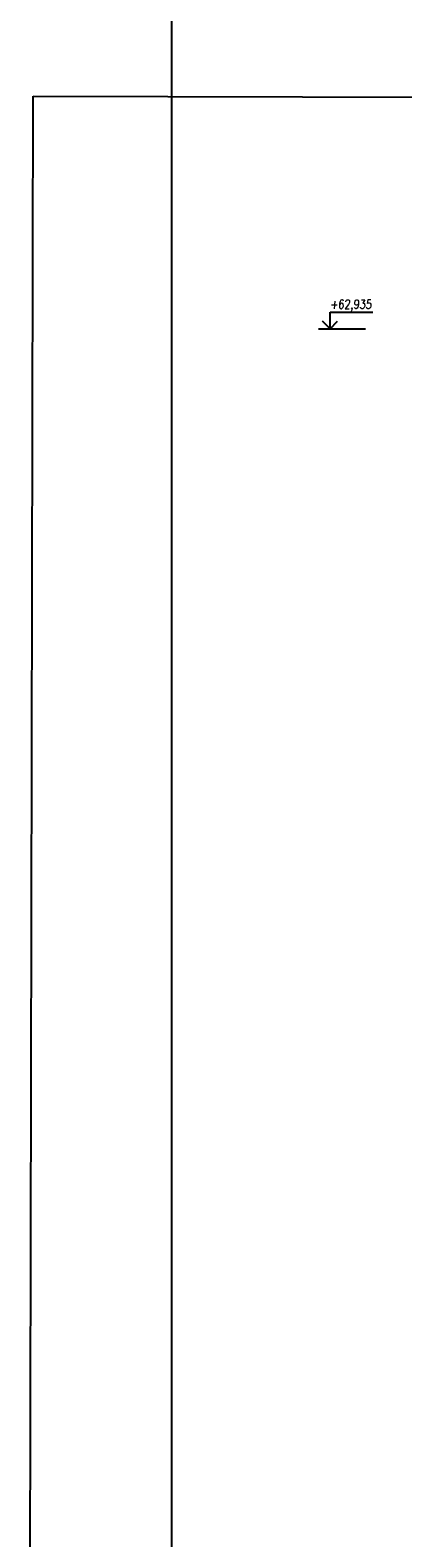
# Model space of a CAD drawing. Header units: millimetres. Extents: x -24606338 to 439687, y 151354 to 480404.
# Tile 5 of 93: x 19190 to 29666, y 373465 to 415867. Entities that reach past the tile are written whole.
import ezdxf

# ---------------------------------------------------------------- set-up
doc = ezdxf.new("R2010")
doc.units = ezdxf.units.MM
doc.layers.add('KOTY', color=7, linetype='Continuous')
doc.layers.add('LEGENDA', color=7, linetype='Continuous')
doc.layers.add('SCANY', color=7, linetype='Continuous', plot=False)
doc.styles.add('ROMANS', font='romans.shx', dxfattribs={"width": 0.75, "oblique": 5, "height": 200})
picture_1 = doc.add_image_def('image2.jpg', size_in_pixel=(8932, 6910))

# ---------------------------------------------------------------- blocks, each defined once
blk = doc.blocks.new('VÝŠKOVÁ KÓTA 1')
at = {"ltscale": 0.25}
for p, q in [((0, 3.76), (9.59, 3.76)), ((0, 0), (0, 3.76)), ((0, 0), (-1.7, 1.7)), ((0, 0), (1.7, 1.7))]:
    blk.add_line(p, q, dxfattribs=at)
at = {"style": 'ROMANS', "oblique": 5, "width": 0.8}
blk.add_attdef('VÝŠKA', (0, 4.54), '', height=2, dxfattribs=at)

msp = doc.modelspace()

# ---------------------------------------------------------------- linework, layer by layer
at = {"layer": 'KOTY', "linetype": 'ByBlock'}
msp.add_line((27297.24, 407465.494), (28614.335, 407465.494), dxfattribs=at)
at = {"layer": 'LEGENDA'}
msp.add_lwpolyline([(23165.853, 329430.494), (75165.853, 329430.494), (75165.853, 418530.494), (23165.853, 418530.494)], close=True, dxfattribs=at)

# ---------------------------------------------------------------- block references
at = {"layer": 'KOTY', "xscale": 125, "yscale": 125, "zscale": 125}
msp.add_blockref('VÝŠKOVÁ KÓTA 1', (27620.214, 407465.494), dxfattribs=at).add_auto_attribs({'VÝŠKA': '+62,935'})

# ---------------------------------------------------------------- pictures from other files: only their frames are drawn
at = {"layer": 'SCANY'}
image = msp.add_image(picture_1, insert=(19189.837, 370494.324), size_in_units=(56244.677, 43512.172), rotation=-0.1056423, dxfattribs=dict(at, fade=10))
image.dxf.flags = 7

doc.saveas('drawing.dxf')
